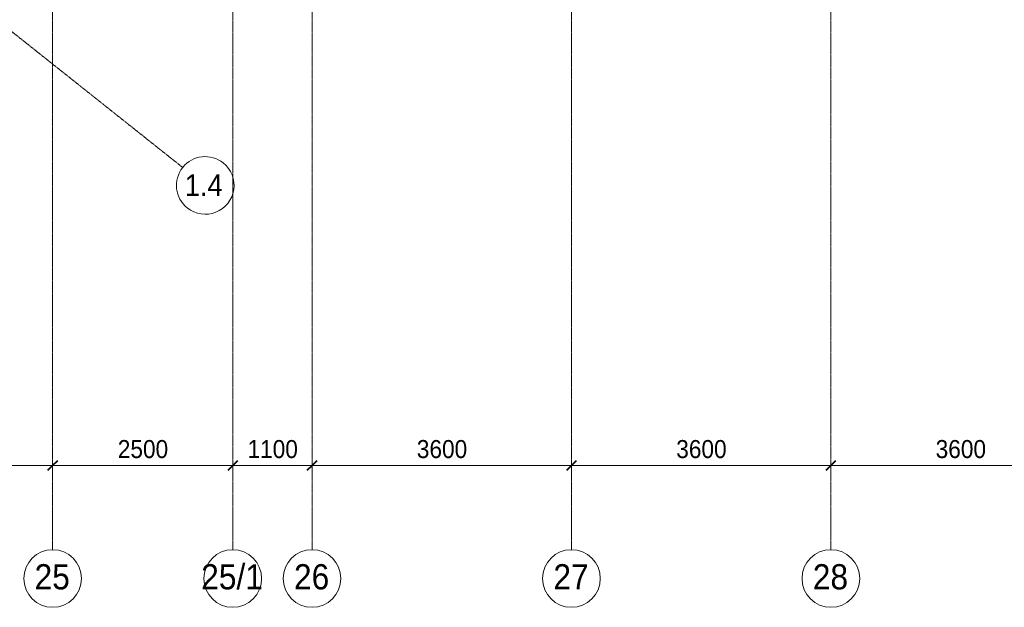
# Model space of a CAD drawing. Header units: millimetres. Extents: x 5617 to 102122, y -9330 to 63558.
# Tile 24 of 56: x 47260 to 60924, y -9255 to -1097. Entities that reach past the tile are written whole.
import ezdxf

# ---------------------------------------------------------------- set-up
doc = ezdxf.new("R2010")
doc.units = ezdxf.units.MM
doc.linetypes.add('ADSK_Линия сетки', pattern=[25, 20, -2.5, 0, -2.5])
doc.linetypes.add('Линия сетки', pattern=[25, 20, -2.5, 0, -2.5])
for name, color, linetype, lineweight in [('Оси', 7, 'Continuous', 9), ('Размеры', 7, 'Continuous', 9), ('Размеры-100', 7, 'Continuous', 9)]:
    doc.layers.add(name, color=color, linetype=linetype, lineweight=lineweight)
doc.styles.add('Arial', font='arial.ttf', dxfattribs={"width": 0.9, "height": 250})
doc.styles.add('Arial_1', font='arial.ttf', dxfattribs={"width": 0.9, "height": 350})
doc.styles.add('Arial_2', font='arial.ttf', dxfattribs={"width": 0.9, "height": 300})
doc.dimstyles.new('Основной_2_5_мм', dxfattribs={"dimscale": 304.8, "dimtxt": 255.06485, "dimasz": 0.463911, "dimexe": 0.492126, "dimexo": 0.492126, "dimgap": 0.098425, "dimtad": 1, "dimdec": 0, "dimdsep": 46, "dimtxsty": 'Arial', "dimblk1": 'OBLIQUE', "dimblk2": 'OBLIQUE', "dimsah": 1, "dimcen": 0.09, "dimdle": 0.492126, "dimazin": 2, "dimtfac": 1, "dimtdec": 4, "dimtix": 1, "dimtmove": 0, "dimatfit": 3, "dimfxl": 1, "dimtvp": 1, "dimtolj": 1, "dimtzin": 0, "dimlwd": 20, "dimlwe": 20, "dimarcsym": 2})

# ---------------------------------------------------------------- blocks, each defined once
blk = doc.blocks.new('Ось сетки - Круг_Ø8 мм-6577-МКСС_LB02_-11_400__Кабельные конструкции_Лотки_4')
at = {"layer": 'Оси', "lineweight": 20}
for start, end in [(360, 180), (180, 360)]:
    blk.add_arc((0, 0), 4, start, end, dxfattribs=at)
blk = doc.blocks.new('Ось сетки - Диаметр 8 мм-612790-МКСС_LB02_-11_400__Кабельные конструкции_Лотки_4')
at = {"layer": 'Оси', "lineweight": 20}
for start, end in [(360, 180), (180, 360)]:
    blk.add_arc((0, 0), 4, start, end, dxfattribs=at)
blk = doc.blocks.new('DIMBLOCK42-МКСС_LB02_-11_400__Кабельные конструкции_Лотки_4')
at = {"layer": 'Размеры-100', "lineweight": 40, "transparency": 16777216}
for p, q in [((58517, -7288), (58587, -7217)), ((62117, -7288), (62187, -7217)), ((58517, -7288), (58446, -7358)), ((62117, -7288), (62046, -7358))]:
    blk.add_line(p, q, dxfattribs=at)
at = {"layer": 'Размеры-100', "lineweight": 20, "transparency": 16777216}
for p, q in [((58517, -7288), (58517, -7238)), ((62117, -7288), (62117, -7238)), ((62117, -7288), (58517, -7288)), ((58517, -7288), (58517, -7438)), ((62117, -7288), (62117, -7438))]:
    blk.add_line(p, q, dxfattribs=at)
at = {"layer": 'Размеры-100', "color": 0, "lineweight": 20, "transparency": 16777216, "insert": (59971, -6933), "char_height": 250, "width": 828.76, "attachment_point": 1, "line_spacing_factor": 0.941778, "style": 'Arial'}
blk.add_mtext('3600', dxfattribs=at)
blk = doc.blocks.new('_Oblique')
at = {"color": 0, "linetype": 'ByBlock', "lineweight": -2}
blk.add_line((-0.5, -0.5), (0.5, 0.5), dxfattribs=at)
blk = doc.blocks.new('DIMBLOCK43-МКСС_LB02_-11_400__Кабельные конструкции_Лотки_4')
at = {"layer": 'Размеры-100', "lineweight": 40, "transparency": 16777216}
for p, q in [((54917, -7288), (54987, -7217)), ((58517, -7288), (58587, -7217)), ((54917, -7288), (54846, -7358)), ((58517, -7288), (58446, -7358))]:
    blk.add_line(p, q, dxfattribs=at)
at = {"layer": 'Размеры-100', "lineweight": 20, "transparency": 16777216}
for p, q in [((54917, -7288), (54917, -7238)), ((58517, -7288), (58517, -7238)), ((58517, -7288), (54917, -7288)), ((54917, -7288), (54917, -7438)), ((58517, -7288), (58517, -7438))]:
    blk.add_line(p, q, dxfattribs=at)
at = {"layer": 'Размеры-100', "color": 0, "lineweight": 20, "transparency": 16777216, "insert": (56371, -6933), "char_height": 250, "width": 828.76, "attachment_point": 1, "line_spacing_factor": 0.941778, "style": 'Arial'}
blk.add_mtext('3600', dxfattribs=at)
blk = doc.blocks.new('DIMBLOCK44-МКСС_LB02_-11_400__Кабельные конструкции_Лотки_4')
at = {"layer": 'Размеры-100', "lineweight": 40, "transparency": 16777216}
for p, q in [((51317, -7288), (51387, -7217)), ((54917, -7288), (54987, -7217)), ((51317, -7288), (51246, -7358)), ((54917, -7288), (54846, -7358))]:
    blk.add_line(p, q, dxfattribs=at)
at = {"layer": 'Размеры-100', "lineweight": 20, "transparency": 16777216}
for p, q in [((51317, -7288), (51317, -7238)), ((54917, -7288), (54917, -7238)), ((54917, -7288), (51317, -7288)), ((51317, -7288), (51317, -7438)), ((54917, -7288), (54917, -7438))]:
    blk.add_line(p, q, dxfattribs=at)
at = {"layer": 'Размеры-100', "color": 0, "lineweight": 20, "transparency": 16777216, "insert": (52771, -6933), "char_height": 250, "width": 828.76, "attachment_point": 1, "line_spacing_factor": 0.941778, "style": 'Arial'}
blk.add_mtext('3600', dxfattribs=at)
blk = doc.blocks.new('DIMBLOCK45-МКСС_LB02_-11_400__Кабельные конструкции_Лотки_4')
at = {"layer": 'Размеры-100', "lineweight": 40, "transparency": 16777216}
for p, q in [((50217, -7288), (50287, -7217)), ((51317, -7288), (51387, -7217)), ((50217, -7288), (50146, -7358)), ((51317, -7288), (51246, -7358))]:
    blk.add_line(p, q, dxfattribs=at)
at = {"layer": 'Размеры-100', "lineweight": 20, "transparency": 16777216}
for p, q in [((50217, -7288), (50217, -7238)), ((51317, -7288), (51317, -7238)), ((51317, -7288), (50217, -7288)), ((50217, -7288), (50217, -7438)), ((51317, -7288), (51317, -7438))]:
    blk.add_line(p, q, dxfattribs=at)
at = {"layer": 'Размеры-100', "color": 0, "lineweight": 20, "transparency": 16777216, "insert": (50421, -6933), "char_height": 250, "width": 828.76, "attachment_point": 1, "line_spacing_factor": 0.941778, "style": 'Arial'}
blk.add_mtext('1100', dxfattribs=at)
blk = doc.blocks.new('DIMBLOCK46-МКСС_LB02_-11_400__Кабельные конструкции_Лотки_4')
at = {"layer": 'Размеры-100', "lineweight": 40, "transparency": 16777216}
for p, q in [((47717, -7288), (47787, -7217)), ((50217, -7288), (50287, -7217)), ((47717, -7288), (47646, -7358)), ((50217, -7288), (50146, -7358))]:
    blk.add_line(p, q, dxfattribs=at)
at = {"layer": 'Размеры-100', "lineweight": 20, "transparency": 16777216}
for p, q in [((47717, -7288), (47717, -7238)), ((50217, -7288), (50217, -7238)), ((50217, -7288), (47717, -7288)), ((47717, -7288), (47717, -7438)), ((50217, -7288), (50217, -7438))]:
    blk.add_line(p, q, dxfattribs=at)
at = {"layer": 'Размеры-100', "color": 0, "lineweight": 20, "transparency": 16777216, "insert": (48621, -6933), "char_height": 250, "width": 828.76, "attachment_point": 1, "line_spacing_factor": 0.941778, "style": 'Arial'}
blk.add_mtext('2500', dxfattribs=at)
blk = doc.blocks.new('DIMBLOCK47-МКСС_LB02_-11_400__Кабельные конструкции_Лотки_4')
at = {"layer": 'Размеры-100', "lineweight": 40, "transparency": 16777216}
for p, q in [((44117, -7288), (44187, -7217)), ((47717, -7288), (47787, -7217)), ((44117, -7288), (44046, -7358)), ((47717, -7288), (47646, -7358))]:
    blk.add_line(p, q, dxfattribs=at)
at = {"layer": 'Размеры-100', "lineweight": 20, "transparency": 16777216}
for p, q in [((44117, -7288), (44117, -7238)), ((47717, -7288), (47717, -7238)), ((47717, -7288), (44117, -7288)), ((44117, -7288), (44117, -7438)), ((47717, -7288), (47717, -7438))]:
    blk.add_line(p, q, dxfattribs=at)
at = {"layer": 'Размеры-100', "color": 0, "lineweight": 20, "transparency": 16777216, "insert": (45571, -6933), "char_height": 250, "width": 828.76, "attachment_point": 1, "line_spacing_factor": 0.941778, "style": 'Arial'}
blk.add_mtext('3600', dxfattribs=at)

msp = doc.modelspace()

# ---------------------------------------------------------------- linework, layer by layer
at = {"layer": 'Оси', "linetype": 'Линия сетки'}
for p, q in [((47716.7, -8455.2), (47716.7, 63558.3)), ((50216.7, -8455.2), (50216.7, 63558.3)), ((51316.7, -8455.2), (51316.7, 63558.3)), ((54916.7, -8455.2), (54916.7, 63558.3)), ((58516.7, -8455.2), (58516.7, 63558.3))]:
    msp.add_line(p, q, dxfattribs=at)
at = {"layer": 'Оси', "linetype": 'ADSK_Линия сетки'}
msp.add_line((28787.9, 13343.7), (49521.9, -3148.9), dxfattribs=at)

# ---------------------------------------------------------------- block references
at = {"layer": 'Оси', "lineweight": 20, "xscale": 99.99999999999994, "yscale": 99.99999999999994, "zscale": 99.99999999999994, "rotation": 231.4999999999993}
msp.add_blockref('Ось сетки - Диаметр 8 мм-612790-МКСС_LB02_-11_400__Кабельные конструкции_Лотки_4', (49835, -3397.9), dxfattribs=at)
at = {"layer": 'Оси', "lineweight": 20, "xscale": 99.99999999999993, "yscale": 99.99999999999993, "zscale": 99.99999999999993}
for p in [(47716.7, -8855.2), (50216.7, -8855.2), (51316.7, -8855.2), (54916.7, -8855.2), (58516.7, -8855.2)]:
    msp.add_blockref('Ось сетки - Круг_Ø8 мм-6577-МКСС_LB02_-11_400__Кабельные конструкции_Лотки_4', p, dxfattribs=at)

# ---------------------------------------------------------------- texts
at = {"layer": 'Оси', "attachment_point": 1}
for s, insert, char_height, width, style in [('1.4', (49551.7, -3243.5), 300, 649.367, 'Arial_2'), ('25', (47466.2, -8656.2), 350, 606.076, 'Arial_1'), ('25/1', (49778.5, -8656.2), 350, 1060.633, 'Arial_1'), ('26', (51066.2, -8656.2), 350, 606.076, 'Arial_1'), ('27', (54666.2, -8656.2), 350, 606.076, 'Arial_1'), ('28', (58266.2, -8656.2), 350, 606.076, 'Arial_1')]:
    msp.add_mtext(s, dxfattribs=dict(at, insert=insert, char_height=char_height, width=width, style=style))

# ---------------------------------------------------------------- dimensions: what is measured, and where the dimension line sits
at = {"layer": 'Размеры', "lineweight": 20}
for base, p1, p2, override, picture, middle in [((44116.7, -7287.7), (47716.7, -7387.7), (44116.7, -7387.7), {"dimpost": '<>', "dimfxl": 3600}, 'DIMBLOCK47-МКСС_LB02_-11_400__Кабельные конструкции_Лотки_4', (45916.7, -7130)), ((47716.7, -7287.7), (50216.7, -7387.7), (47716.7, -7387.7), {"dimpost": '<>', "dimfxl": 2500}, 'DIMBLOCK46-МКСС_LB02_-11_400__Кабельные конструкции_Лотки_4', (48966.7, -7130.1)), ((50216.7, -7287.7), (51316.7, -7387.7), (50216.7, -7387.7), {"dimpost": '<>', "dimfxl": 1100}, 'DIMBLOCK45-МКСС_LB02_-11_400__Кабельные конструкции_Лотки_4', (50766.7, -7130.1)), ((51316.7, -7287.7), (54916.7, -7387.7), (51316.7, -7387.7), {"dimpost": '<>', "dimfxl": 3600}, 'DIMBLOCK44-МКСС_LB02_-11_400__Кабельные конструкции_Лотки_4', (53116.7, -7130)), ((54916.7, -7287.7), (58516.7, -7387.7), (54916.7, -7387.7), {"dimpost": '<>', "dimfxl": 3600}, 'DIMBLOCK43-МКСС_LB02_-11_400__Кабельные конструкции_Лотки_4', (56716.7, -7130)), ((58516.7, -7287.7), (62116.7, -7387.7), (58516.7, -7387.7), {"dimpost": '<>', "dimfxl": 3600}, 'DIMBLOCK42-МКСС_LB02_-11_400__Кабельные конструкции_Лотки_4', (60316.7, -7130))]:
    dim = msp.add_linear_dim(base=base, p1=p1, p2=p2, dimstyle='Основной_2_5_мм', override=override, dxfattribs=at)
    dim.commit()
    dim.dimension.update_dxf_attribs({"geometry": picture, "text_midpoint": middle})

doc.saveas('drawing.dxf')
